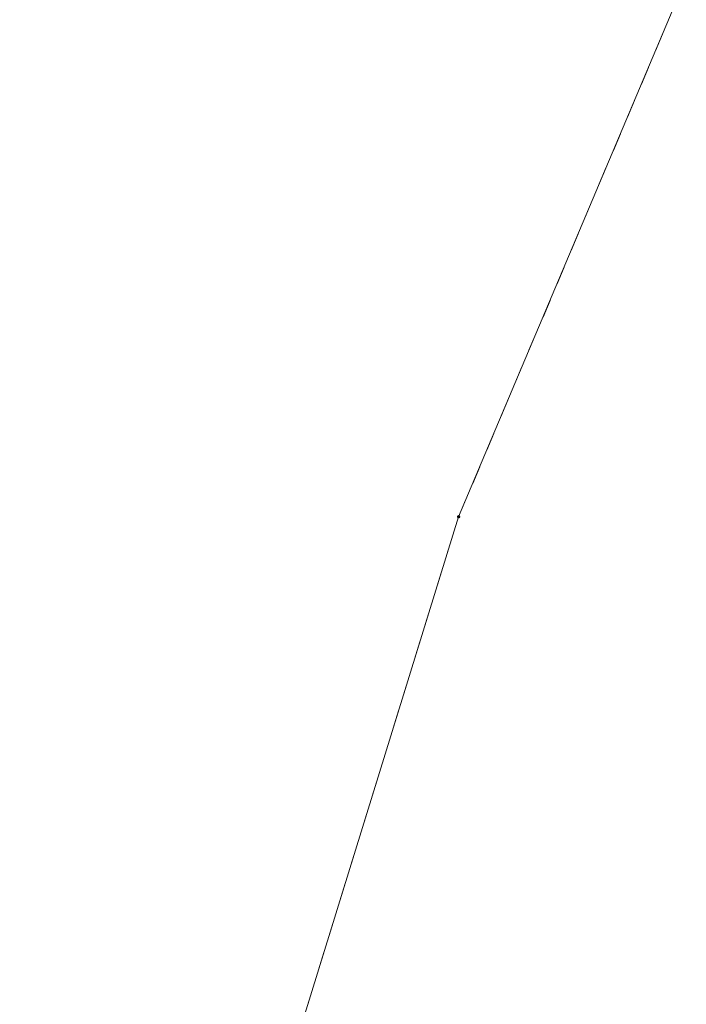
# Model space of a CAD drawing. Header units: millimetres. Extents: x -165388 to 921073, y -295343 to 494042.
# Tile 102 of 117: x 302764 to 321206, y 91679 to 118927. Entities that reach past the tile are written whole.
import ezdxf
from ezdxf.xclip import XClip

# ---------------------------------------------------------------- set-up
doc = ezdxf.new("R2010")
doc.units = ezdxf.units.MM
doc.header["$MEASUREMENT"] = 0
doc.header["$XCLIPFRAME"] = 0
doc.linetypes.add('0.5_0.5', pattern=[1000, 500, -500])
doc.layers.add('bg-woz-oz.6640.12006.2023.pge-1_rzut_5_203-punkt graniczny', color=7, linetype='Continuous')
doc.layers.add('INW_GEO', color=7, linetype='Continuous')
doc.layers.add('bg-woz-oz.6640.12006.2023.pge-1_rzut_5_218-kontur użytku gruntowego_Nr_pióra__3', color=7, linetype='Continuous', lineweight=18, true_color=0x959595)
doc.layers.add('bg-woz-oz.6640.12006.2023.pge-1_rzut_5_219-działka ewidencyjna_Nr_pióra__7', color=7, linetype='Continuous', lineweight=18)

# ---------------------------------------------------------------- blocks, each defined once
blk = doc.blocks.new('Rysunek_2_5', base_point=(-8071116841.925635, -4961354754.727498))
at = {"layer": 'bg-woz-oz.6640.12006.2023.pge-1_rzut_5_203-punkt graniczny', "linetype": 'Continuous', "lineweight": 0, "true_color": 0x000000}
blk.add_hatch(color=18, dxfattribs=at).paths.add_polyline_path([(314951.8987862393, 105166.8447470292, 0.9999999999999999), (314862.4080773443, 105176.4057613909, 0.9999999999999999)])
at = {"layer": 'bg-woz-oz.6640.12006.2023.pge-1_rzut_5_218-kontur użytku gruntowego_Nr_pióra__3', "linetype": '0.5_0.5', "flags": 128}
for points in [[(314907.1534322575, 105171.6252546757), (388853.3757403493, 280236.7160245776)], [(302764.2740439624, 65879.25856374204), (314907.1534322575, 105171.6252546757)]]:
    blk.add_lwpolyline(points, dxfattribs=at)
at = {"layer": 'bg-woz-oz.6640.12006.2023.pge-1_rzut_5_219-działka ewidencyjna_Nr_pióra__7', "linetype": 'Continuous', "flags": 128}
for points in [[(314907.1534322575, 105171.6252546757), (388853.3757403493, 280236.7160245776)], [(302764.2740439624, 65879.25856374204), (314907.1534322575, 105171.6252546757)]]:
    blk.add_lwpolyline(points, dxfattribs=at)

msp = doc.modelspace()

# ---------------------------------------------------------------- block references
at = {"layer": 'INW_GEO', "color": 151, "linetype": 'Continuous', "lineweight": 13, "true_color": 0x80c2ff}
ref = msp.add_blockref('Rysunek_2_5', (-8071116841.925635, -4961354754.727498), dxfattribs=at)
XClip(ref).set_block_clipping_path([(-195425.9394250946, -263123.0086484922), (606609.6817159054, -348810.9449165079), (694192.2923495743, 470958.7517303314), (-107843.3287914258, 556646.6879983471)])

doc.saveas('drawing.dxf')
